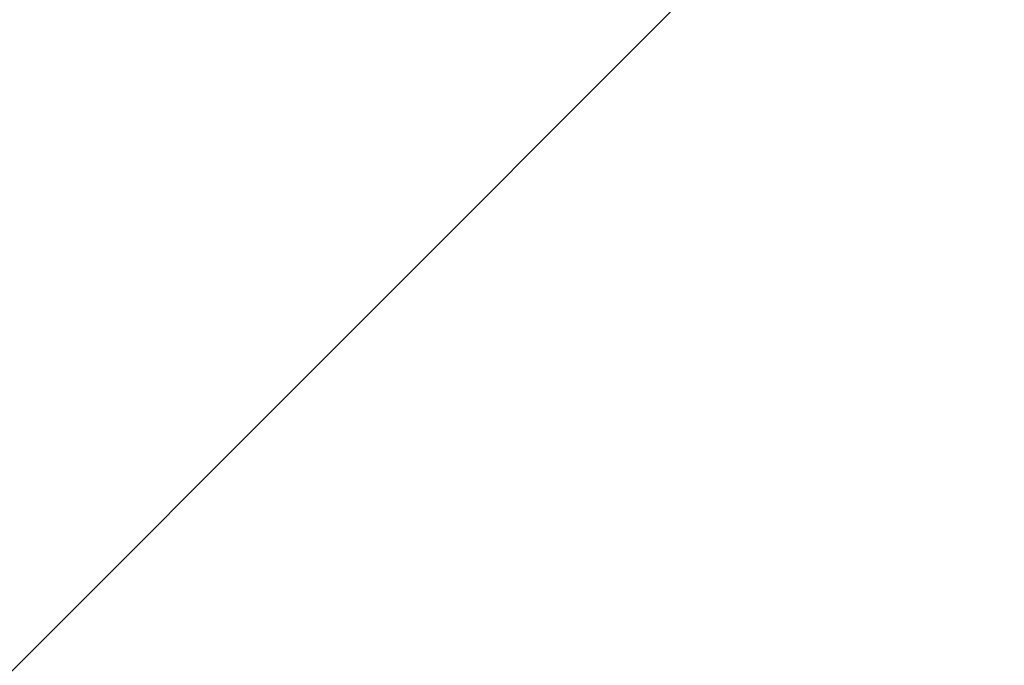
# Model space of a CAD drawing. Header units: millimetres. Extents: x -1777 to 1198744, y 17256 to 76241.
# Tile 155 of 201: x 128331.19 to 128335.04, y 52462.22 to 52464.75. Entities that reach past the tile are written whole.
import ezdxf

# ---------------------------------------------------------------- set-up
doc = ezdxf.new("R2010")
doc.units = ezdxf.units.MM
doc.layers.add('Beschriftung', color=7, linetype='Continuous', lineweight=9)
doc.styles.add('LBB3.5M1000', font='isocp.shx', dxfattribs={"height": 3.5})

msp = doc.modelspace()

# ---------------------------------------------------------------- hatches: boundary and pattern name
at = {"lineweight": 9}
h = msp.add_hatch(dxfattribs=at)
h.set_pattern_fill('ANSI31', color=256)
h.set_pattern_definition([(45, (42400.086, 91010.9538), (-2.24506403, 2.24506403), [])])
h.paths.add_polyline_path([(128430.59851, 52453.67604), (128430.59851, 52456.17604), (128360.59851, 52456.17604), (128360.59851, 52386.17604), (128363.09851, 52386.17604, 0.4142136), (128367.59851, 52390.67604), (128367.59851, 52440.17604, -0.4142136), (128376.59851, 52449.17604), (128426.09851, 52449.17604, 0.4142136)])
h.paths.add_polyline_path([(128384.58417, 52464.17604), (128384.58417, 52467.17604), (128324.58417, 52467.17604), (128324.58417, 52427.17604), (128327.58417, 52427.17604, 0.4142136), (128330.58417, 52430.17604), (128330.58417, 52455.17604, -0.4142136), (128336.58417, 52461.17604), (128381.58417, 52461.17604, 0.4142136)])

# ---------------------------------------------------------------- texts
at = {"layer": 'Beschriftung', "insert": (-641.05085, 52759.07674), "char_height": 500, "width": 7399.7669481, "attachment_point": 1, "style": 'LBB3.5M1000'}
msp.add_mtext('\\pi2004.5;{\\fArial|b0|i0|c0|p34;TOP VIEW\\P\\pi1431.8;\\fArial|b0|i1|c0|p34;DRAUFSICHT\\P\\pi64.583;\\fArial|b0|i0|c0|p34;\\H0.6x;(SECTION THROUGH PUMP HOUSE)\\P\\pi330.31;\\fArial|b0|i1|c0|p34;(SCHNITT DURCH PUMPENHAUS)}', dxfattribs=at)

doc.saveas('drawing.dxf')
